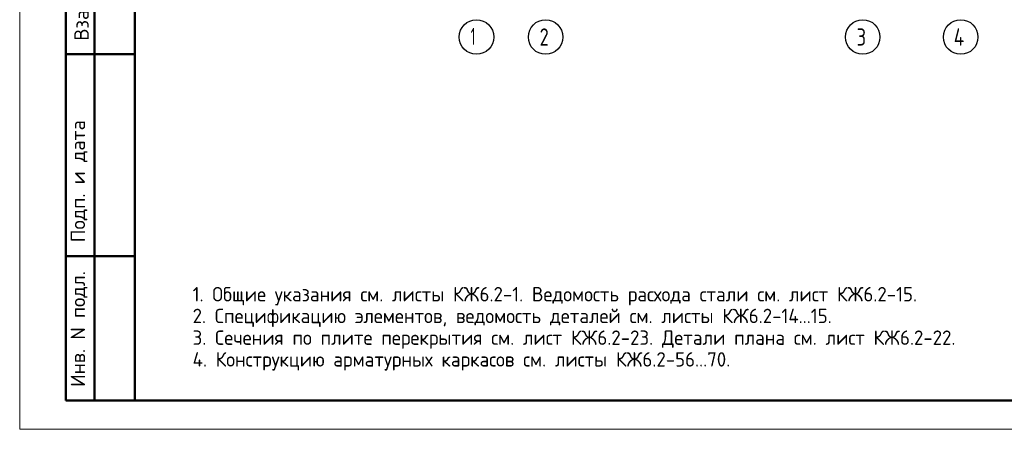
# Model space of a CAD drawing. Header units: millimetres. Extents: x 40580 to 1930067, y -240640 to 81020.
# Tile 181 of 246: x 671499 to 688580, y -240370 to -233270. Entities that reach past the tile are written whole.
import ezdxf

# ---------------------------------------------------------------- set-up
doc = ezdxf.new("R2010")
doc.units = ezdxf.units.MM
doc.linetypes.add('CENTER', pattern=[2, 1.25, -0.25, 0.25, -0.25])
doc.layers.add('Standard', color=7, linetype='Continuous', lineweight=25)
doc.layers.add('ОСИ', color=7, linetype='CENTER', lineweight=15)
doc.styles.add('GOST 2.304', font='isocpeur.ttf', dxfattribs={"width": 0.8})
doc.styles.add('ISOCPEUR', font='isocpeur.ttf')
doc.styles.get("Standard").update_dxf_attribs({"font": 'isocpeur.ttf'})

msp = doc.modelspace()

# ---------------------------------------------------------------- linework, layer by layer
at = {"layer": 'Standard', "color": 7, "linetype": 'Continuous', "lineweight": 50, "transparency": 33554687}
for p, q in [((672299.3, -239870.4), (672299.3, -231370.4)), ((672299.3, -239870.4), (672299.3, -231370.4)), ((672799.3, -239870.4), (672799.3, -231370.4)), ((672299.3, -233870.4), (673499.3, -233870.4)), ((672299.3, -237370.4), (673499.3, -237370.4)), ((673499.3, -239870.4), (672299.3, -239870.4))]:
    msp.add_line(p, q, dxfattribs=at)
at = {"layer": 'Standard', "color": 7, "linetype": 'Continuous', "lineweight": 13, "transparency": 33554687}
msp.add_lwpolyline([(671499.3, -240370.4), (713499.3, -240370.4), (713499.3, -180970.4), (671499.3, -180970.4), (671499.3, -240370.4)], close=True, dxfattribs=at)
at = {"layer": 'Standard', "color": 7, "linetype": 'Continuous', "lineweight": 50, "transparency": 33554687}
msp.add_lwpolyline([(673499.3, -181470.4), (712999.3, -181470.4), (712999.3, -239870.4), (673499.3, -239870.4), (673499.3, -181470.4)], close=True, dxfattribs=at)
at = {"layer": 'ОСИ', "color": 7, "linetype": 'Continuous', "lineweight": -3, "transparency": 33554687}
for centre in [(679423.3, -233570.4), (680623.3, -233570.4), (686123.3, -233570.4), (687823.3, -233570.4)]:
    msp.add_circle(centre, 300, dxfattribs=at)

# ---------------------------------------------------------------- texts
at = {"layer": 'Standard', "color": 7, "linetype": 'Continuous', "lineweight": 50, "transparency": 33554687, "char_height": 250, "attachment_point": 7, "rotation": 90, "style": 'GOST 2.304'}
for s, insert, width in [('\\A1;{\\fISOCPEUR|i0|b0;\\H250.000000;\\W1.000000;\\C7;Взам. инв.N}\\P', (672697.2, -233634.5), 1909.099), ('\\A1;{\\fISOCPEUR|i0|b0;\\H250.000000;\\W1.000000;\\C7;Подп. и дата}\\P', (672673.6, -237128.3), 2197.059), ('\\A1;{\\fISOCPEUR|i0|b0;\\H250.000000;\\W1.000000;\\C7;Инв. N подл.}\\P', (672673.6, -239636.4), 2021.795)]:
    msp.add_mtext(s, dxfattribs=dict(at, insert=insert, width=width))
at = {"layer": 'Standard', "color": 7, "linetype": 'Continuous', "lineweight": 13, "transparency": 33554687, "insert": (674499.3, -237903.8), "char_height": 250, "width": 12920.833, "attachment_point": 1, "line_spacing_factor": 0.903614}
msp.add_mtext('{\\W0.9524;1. Общие указания см. листы КЖ6.2-1. Ведомость расхода стали см. лист КЖ6.2-15.}\\P{\\W0.9524;2. Спецификацию элементов, ведомость деталей см. листы КЖ6.2-14...15.}\\P{\\W0.9524;3. Сечения по плите перекрытия см. лист КЖ6.2-23. Детали плана см. лист КЖ6.2-22.}\\P{\\W0.9524;4. Конструкцию арматурных каркасов см. листы КЖ6.2-56...70.}', dxfattribs=at)
at = {"layer": 'ОСИ', "color": 7, "linetype": 'Continuous', "lineweight": 25, "transparency": 33554687, "char_height": 300, "attachment_point": 7, "style": 'ISOCPEUR'}
for s, insert, width in [('\\W0.56;1', (679323.3, -233710.4), 233.324), ('\\W0.78;2', (680518.3, -233720.4), 326.834), ('\\W0.78;3', (686018.3, -233720.4), 326.834), ('\\W0.80;4', (687703.3, -233720.4), 359.83)]:
    msp.add_mtext(s, dxfattribs=dict(at, insert=insert, width=width))

doc.saveas('drawing.dxf')
